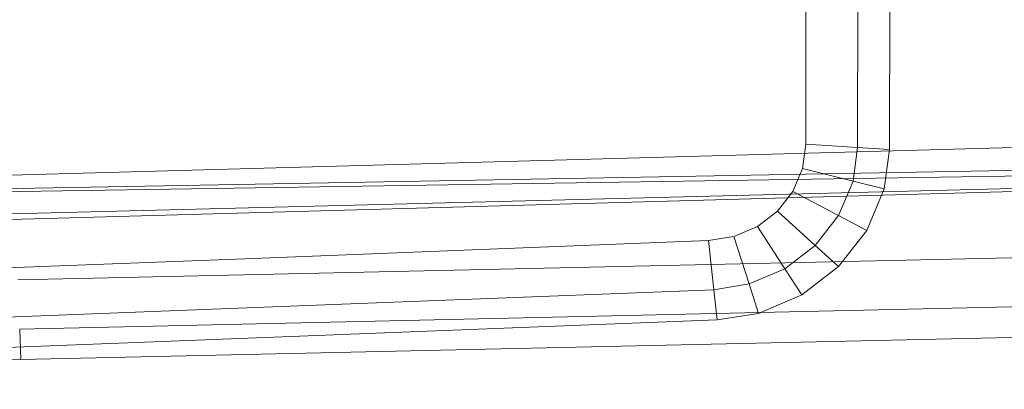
# Model space of a CAD drawing. Header units: metres. Extents: x 391.1 to 427.5, y 12.8 to 28.4.
# Tile 126 of 149: x 406.8572 to 406.9941, y 27.1362 to 27.1876. Entities that reach past the tile are written whole.
import ezdxf

# ---------------------------------------------------------------- set-up
doc = ezdxf.new("R2010")
doc.units = ezdxf.units.M
doc.layers.add('A-DETL-____-MBND', color=7, linetype='Continuous', lineweight=18)

# ---------------------------------------------------------------- blocks, each defined once
blk = doc.blocks.new('Family - Inodor PA-152420-03_TEL_P0A')
at = {"layer": 'A-DETL-____-MBND', "color": 253, "true_color": 0xaaaaaa}
for p, q in [((0.51703, 0.04754), (0.51707, 0.12377)), ((0.51707, 0.12377), (0.51703, 0.04754)), ((0.51703, 0.04754), (0.51707, 0.12377)), ((0.51703, 0.04754), (0.51707, 0.12377)), ((0.52427, 0.12377), (0.52422, 0.0471)), ((0.52427, 0.12377), (0.52422, 0.0471)), ((0.52871, 0.12377), (0.52867, 0.04683)), ((0.52871, 0.12377), (0.52867, 0.04683)), ((0.7262, 0.05207), (0.21652, 0.03799)), ((0.7262, 0.04712), (0.21652, 0.03799)), ((0.51657, 0.04416), (0.51703, 0.04754)), ((0.51703, 0.04754), (0.51657, 0.04416)), ((0.51657, 0.04416), (0.51703, 0.04754)), ((0.51657, 0.04416), (0.51703, 0.04754)), ((0.52422, 0.0471), (0.51703, 0.04754)), ((0.51703, 0.04754), (0.52422, 0.0471)), ((0.52422, 0.0471), (0.52359, 0.04242)), ((0.52422, 0.0471), (0.52359, 0.04242)), ((0.52867, 0.04683), (0.52422, 0.0471)), ((0.52422, 0.0471), (0.52867, 0.04683)), ((0.52867, 0.04683), (0.52793, 0.04135)), ((0.52867, 0.04683), (0.52793, 0.04135)), ((0.7262, 0.04594), (0.21652, 0.03799)), ((0.7262, 0.04594), (0.21652, 0.03305)), ((0.7262, 0.04594), (0.21652, 0.03186)), ((0.51523, 0.041), (0.51657, 0.04416)), ((0.51657, 0.04416), (0.51523, 0.041)), ((0.51523, 0.041), (0.51657, 0.04416)), ((0.51523, 0.041), (0.51657, 0.04416)), ((0.52359, 0.04242), (0.51657, 0.04416)), ((0.51657, 0.04416), (0.52359, 0.04242)), ((0.52359, 0.04242), (0.52156, 0.03763)), ((0.52359, 0.04242), (0.52156, 0.03763)), ((0.52793, 0.04135), (0.52359, 0.04242)), ((0.52359, 0.04242), (0.52793, 0.04135)), ((0.52793, 0.04135), (0.52548, 0.03555)), ((0.52793, 0.04135), (0.52548, 0.03555)), ((0.5131, 0.03826), (0.51523, 0.041)), ((0.51523, 0.041), (0.5131, 0.03826)), ((0.5131, 0.03826), (0.51523, 0.041)), ((0.5131, 0.03826), (0.51523, 0.041)), ((0.52156, 0.03763), (0.51523, 0.041)), ((0.51523, 0.041), (0.52156, 0.03763)), ((0.51031, 0.03612), (0.5131, 0.03826)), ((0.5131, 0.03826), (0.51031, 0.03612)), ((0.51031, 0.03612), (0.5131, 0.03826)), ((0.51031, 0.03612), (0.5131, 0.03826)), ((0.51833, 0.03349), (0.5131, 0.03826)), ((0.5131, 0.03826), (0.51833, 0.03349)), ((0.52156, 0.03763), (0.51833, 0.03349)), ((0.52156, 0.03763), (0.51833, 0.03349)), ((0.52548, 0.03555), (0.52156, 0.03763)), ((0.52156, 0.03763), (0.52548, 0.03555)), ((0.40749, 0.0287), (0.72691, 0.03582)), ((0.40749, 0.0287), (0.72691, 0.03582)), ((0.50704, 0.03472), (0.51031, 0.03612)), ((0.51031, 0.03612), (0.50704, 0.03472)), ((0.50704, 0.03472), (0.51031, 0.03612)), ((0.50704, 0.03472), (0.51031, 0.03612)), ((0.5141, 0.03025), (0.51031, 0.03612)), ((0.51031, 0.03612), (0.5141, 0.03025)), ((0.5035, 0.03415), (0.50704, 0.03472)), ((0.50704, 0.03472), (0.5035, 0.03415)), ((0.5035, 0.03415), (0.50704, 0.03472)), ((0.5035, 0.03415), (0.50704, 0.03472)), ((0.50915, 0.02813), (0.50704, 0.03472)), ((0.50704, 0.03472), (0.50915, 0.02813)), ((0.52548, 0.03555), (0.52157, 0.03054)), ((0.52548, 0.03555), (0.52157, 0.03054)), ((0.44025, 0.03169), (0.5035, 0.03415)), ((0.5035, 0.03415), (0.44025, 0.03169)), ((0.44025, 0.03169), (0.5035, 0.03415)), ((0.44025, 0.03169), (0.5035, 0.03415)), ((0.50425, 0.02734), (0.5035, 0.03415)), ((0.5035, 0.03415), (0.50425, 0.02734)), ((0.51833, 0.03349), (0.5141, 0.03025)), ((0.51833, 0.03349), (0.5141, 0.03025)), ((0.52157, 0.03054), (0.51833, 0.03349)), ((0.51833, 0.03349), (0.52157, 0.03054)), ((0.31375, 0.02678), (0.44025, 0.03169)), ((0.44025, 0.03169), (0.31375, 0.02678)), ((0.31375, 0.02678), (0.44025, 0.03169)), ((0.31375, 0.02678), (0.44025, 0.03169)), ((0.5141, 0.03025), (0.50915, 0.02813)), ((0.5141, 0.03025), (0.50915, 0.02813)), ((0.51645, 0.02662), (0.5141, 0.03025)), ((0.5141, 0.03025), (0.51645, 0.02662)), ((0.52157, 0.03054), (0.51645, 0.02662)), ((0.52157, 0.03054), (0.51645, 0.02662)), ((0.40776, 0.02187), (0.72725, 0.02899)), ((0.40776, 0.02187), (0.72725, 0.02899)), ((0.50915, 0.02813), (0.50425, 0.02734)), ((0.50915, 0.02813), (0.50425, 0.02734)), ((0.51046, 0.02405), (0.50915, 0.02813)), ((0.50915, 0.02813), (0.51046, 0.02405)), ((0.50425, 0.02734), (0.44054, 0.02486)), ((0.50425, 0.02734), (0.44054, 0.02486)), ((0.50472, 0.02313), (0.50425, 0.02734)), ((0.50425, 0.02734), (0.50472, 0.02313)), ((0.51645, 0.02662), (0.51046, 0.02405)), ((0.51645, 0.02662), (0.51046, 0.02405)), ((0.44054, 0.02486), (0.31404, 0.01995)), ((0.44054, 0.02486), (0.31404, 0.01995)), ((0.40793, 0.01764), (0.72747, 0.02477)), ((0.40793, 0.01764), (0.72747, 0.02477)), ((0.51046, 0.02405), (0.50472, 0.02313)), ((0.51046, 0.02405), (0.50472, 0.02313)), ((0.50472, 0.02313), (0.44073, 0.02064)), ((0.50472, 0.02313), (0.44073, 0.02064)), ((0.44073, 0.02064), (0.31422, 0.01573)), ((0.44073, 0.02064), (0.31422, 0.01573)), ((0.40793, 0.01764), (0.40776, 0.02187)), ((0.40776, 0.02187), (0.40793, 0.01764)), ((0.25093, 0.01351), (0.40793, 0.01764)), ((0.25093, 0.01351), (0.40793, 0.01764))]:
    blk.add_line(p, q, dxfattribs=at)
blk = doc.blocks.new('LONDR55-XX_ZZ-ARQ-CAA-M3D-Londres55_ifc-1-03_TEL_P0A')
at = {"layer": 'A-DETL-____-MBND', "color": 253, "lineweight": 18, "true_color": 0xaaaaaa}
blk.add_blockref('Family - Inodor PA-152420-03_TEL_P0A', (406.44946, 27.12274), dxfattribs=at)

msp = doc.modelspace()

# ---------------------------------------------------------------- block references
at = {"lineweight": 5}
msp.add_blockref('LONDR55-XX_ZZ-ARQ-CAA-M3D-Londres55_ifc-1-03_TEL_P0A', (0, 0), dxfattribs=at)

doc.saveas('drawing.dxf')
